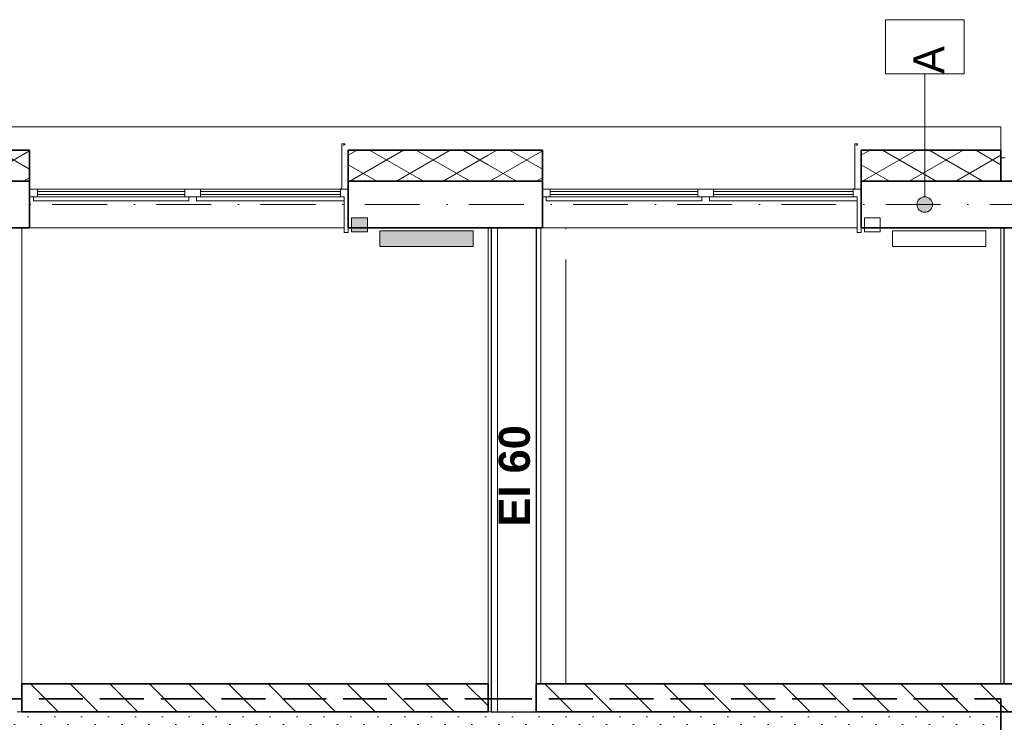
# Model space of a CAD drawing. Header units: millimetres. Extents: x -8078 to 241103, y -4319 to 602442.
# Tile 49 of 148: x 28036 to 34372, y 292062 to 296584. Entities that reach past the tile are written whole.
import ezdxf

# ---------------------------------------------------------------- set-up
doc = ezdxf.new("R2010")
doc.units = ezdxf.units.MM
doc.header["$MEASUREMENT"] = 0
doc.set_wipeout_variables(frame=1)
for name, pattern in [('Krawędzie ukryte', [3.912222, 2.822222, -1.09]), ('Kropki i Kreski', [6.702778, 3.527778, -1.763889, 0, -1.411111]), ('Wipeout_Contour', [1000, 0, -1000])]:
    doc.linetypes.add(name, pattern=pattern)
for name, color, linetype in [('#podkład', 252, 'Continuous'), ('- A - ocieplenie', 7, 'Continuous'), ('2D - Rysunki i Obrazki', 7, 'Continuous'), ('Konstrukcja - Siatka mod', 7, 'Continuous'), ('Konstrukcja - Stropy', 7, 'Continuous'), ('Konstrukcja - Ściany działowe', 7, 'Continuous'), ('Konstrukcja - Ściany nośne wew..P', 7, 'Continuous'), ('Konstrukcja - Ściany zewnętrzne', 7, 'Continuous'), ('Opisy - Etykiety', 7, 'Continuous'), ('Opisy - Tekst', 7, 'Continuous')]:
    doc.layers.add(name, color=color, linetype=linetype)
doc.styles.add('STYL_AUTOMATYCZNY_12', font='txt')
doc.styles.add('STYL_AUTOMATYCZNY_5', font='arial.ttf')
pattern_1 = [(150, (-1702.6, 957497.23), (-75, -129.90381), []), (210, (-1702.6, 957497.23), (-75, 129.90381), [])]
pattern_2 = [(90, (-1702.6, 957497.23), (-173.20508, 1e-14), [0, -100]), (90, (-1789.2, 957547.23), (-173.20508, 1e-14), [0, -100])]
pattern_3 = [(135, (-1702.6, 957497.23), (-127.27922, -127.27922), [])]

# ---------------------------------------------------------------- blocks, each defined once
blk = doc.blocks.new('qqe433333')
at = {"layer": '2D - Rysunki i Obrazki', "linetype": 'Continuous', "lineweight": 35}
blk.add_hatch(color=252, dxfattribs=at).paths.add_polyline_path([(-9118.7, 681143.8), (-9118.7, 681234.9), (-9220.6, 681234.9), (-9220.6, 681143.8)])
at = {"layer": '2D - Rysunki i Obrazki', "linetype": 'Continuous', "lineweight": 18}
blk.add_hatch(color=252, dxfattribs=at).paths.add_polyline_path([(-8439, 681049.5), (-8439, 681149.5), (-9039, 681149.5), (-9039, 681049.5)])
at = {"layer": 'Konstrukcja - Ściany działowe', "linetype": 'Continuous', "lineweight": 13}
h = blk.add_hatch(dxfattribs=at)
h.set_pattern_fill('Bloczki_ceramiczne_0008', color=252, angle=90, style=0, pattern_type=2)
h.set_pattern_definition(pattern_3)
h.paths.add_polyline_path([(-11342.6, 678235.5), (-11342.6, 678055.5), (-8342.6, 678055.5), (-8342.6, 678235.5)])
h = blk.add_hatch(dxfattribs=at)
h.set_pattern_fill('Bloczki_ceramiczne_0008', color=252, angle=90, style=0, pattern_type=2)
h.set_pattern_definition(pattern_3)
h.paths.add_polyline_path([(-5042.6, 678235.5), (-8032.6, 678235.5), (-8032.6, 678055.5), (-5042.6, 678055.5)])
h = blk.add_hatch(dxfattribs=at)
h.set_pattern_fill('Bloczki_ceramiczne_0008', color=252, angle=90, style=0, pattern_type=2)
h.set_pattern_definition(pattern_3)
h.paths.add_polyline_path([(-5042.6, 678235.5), (-5042.6, 678055.5), (-3802.6, 678055.5), (-3802.6, 678235.5)])
at = {"layer": 'Konstrukcja - Ściany nośne wew..P', "linetype": 'Continuous', "lineweight": 15}
h = blk.add_hatch(dxfattribs=at)
h.set_pattern_fill('Tynk_0008', color=252, angle=90, style=0, pattern_type=2)
h.set_pattern_definition(pattern_2)
h.paths.add_polyline_path([(-11642.6, 678055.5), (-11642.6, 677839.5), (-8342.6, 677839.5), (-8342.6, 678055.5)])
h = blk.add_hatch(dxfattribs=at)
h.set_pattern_fill('Tynk_0008', color=252, angle=90, style=0, pattern_type=2)
h.set_pattern_definition(pattern_2)
h.paths.add_polyline_path([(-8342.6, 678055.5), (-8342.6, 677839.5), (-5042.6, 677839.5), (-5042.6, 678055.5)])
at = {"layer": 'Opisy - Etykiety', "linetype": 'Continuous', "lineweight": 13}
blk.add_hatch(color=252, dxfattribs=at).paths.add_polyline_path([(-5532.6, 681269.5), (-5513.5, 681273.3), (-5497.2, 681284.1), (-5486.4, 681300.4), (-5482.6, 681319.5), (-5486.4, 681338.6), (-5497.2, 681354.8), (-5513.5, 681365.7), (-5532.6, 681369.5), (-5551.7, 681365.7), (-5568, 681354.8), (-5578.8, 681338.6), (-5582.6, 681319.5), (-5578.8, 681300.4), (-5568, 681284.1), (-5551.7, 681273.3)])
at = {"layer": '2D - Rysunki i Obrazki', "color": 252, "linetype": 'Continuous', "lineweight": 13, "ltscale": 100, "flags": 128}
for points in [[(-9118.7, 681143.8), (-9220.6, 681143.8), (-9220.6, 681234.9), (-9118.7, 681234.9)], [(-5818.7, 681143.8), (-5920.6, 681143.8), (-5920.6, 681234.9), (-5818.7, 681234.9)], [(-8439, 681049.5), (-9039, 681049.5), (-9039, 681149.5), (-8439, 681149.5)], [(-5139, 681049.5), (-5739, 681049.5), (-5739, 681149.5), (-5139, 681149.5)]]:
    blk.add_lwpolyline(points, close=True, dxfattribs=at)
at = {"layer": 'Konstrukcja - Siatka mod', "color": 252, "linetype": 'Kropki i Kreski', "lineweight": 13, "ltscale": 100}
blk.add_line((-21202.6, 681319.5), (2797.4, 681319.5), dxfattribs=at)
at = {"layer": 'Konstrukcja - Stropy', "color": 252, "linetype": 'Continuous', "lineweight": 13, "ltscale": 100}
for p, q in [((-11342.6, 681169.5), (-11342.6, 678235.5)), ((-8342.6, 681169.5), (-8342.6, 678235.5)), ((-8282.6, 681169.5), (-8282.6, 678055.5)), ((-8002.6, 681169.5), (-8002.6, 678235.5)), ((-5042.6, 681169.5), (-5042.6, 678235.5)), ((-11372.6, 678055.5), (-11342.6, 678055.5)), ((-8342.6, 678055.5), (-8322.6, 678055.5))]:
    blk.add_line(p, q, dxfattribs=at)
at = {"layer": 'Konstrukcja - Stropy', "color": 252, "linetype": 'Continuous', "lineweight": 25, "ltscale": 100}
for p, q in [((-8322.6, 681169.5), (-8322.6, 678055.5)), ((-8032.6, 681169.5), (-8032.6, 678235.5)), ((-5022.6, 681169.5), (-5022.6, 678235.5))]:
    blk.add_line(p, q, dxfattribs=at)
at = {"layer": 'Konstrukcja - Stropy', "color": 252, "linetype": 'Continuous', "lineweight": 25, "ltscale": 100, "flags": 128}
blk.add_lwpolyline([(-8322.6, 678055.5), (-8282.6, 678055.5), (-8032.6, 678055.5)], dxfattribs=at)
at = {"layer": 'Konstrukcja - Ściany działowe', "color": 252, "linetype": 'Continuous', "lineweight": 13, "ltscale": 100}
for p, q in [((-7842.6, 681160.2), (-7842.6, 681169.5)), ((-7842.6, 678235.5), (-7842.6, 680965.2))]:
    blk.add_line(p, q, dxfattribs=at)
at = {"layer": 'Konstrukcja - Ściany działowe', "color": 252, "linetype": 'Continuous', "lineweight": 35, "ltscale": 100}
for p, q in [((-11342.6, 678235.5), (-11342.6, 678055.5)), ((-11342.6, 678235.5), (-8342.6, 678235.5)), ((-8342.6, 678235.5), (-8342.6, 678055.5)), ((-8032.6, 678235.5), (-8032.6, 678055.5)), ((-8032.6, 678235.5), (-8002.6, 678235.5)), ((-8002.6, 678235.5), (-5042.6, 678235.5)), ((-11342.6, 678055.5), (-8342.6, 678055.5)), ((-8032.6, 678055.5), (-5042.6, 678055.5)), ((-5042.6, 678055.5), (-3802.6, 678055.5))]:
    blk.add_line(p, q, dxfattribs=at)
at = {"layer": 'Konstrukcja - Ściany działowe', "color": 252, "linetype": 'Continuous', "lineweight": 35, "ltscale": 100, "flags": 128}
blk.add_lwpolyline([(-5042.6, 678235.5), (-5022.6, 678235.5), (-4982.6, 678235.5), (-4732.6, 678235.5), (-4702.6, 678235.5)], dxfattribs=at)
at = {"layer": 'Konstrukcja - Ściany nośne wew..P', "color": 252, "linetype": 'Krawędzie ukryte', "lineweight": 35, "ltscale": 100}
for p, q in [((-11622.6, 678139.5), (-8342.6, 678139.5)), ((-8342.6, 678139.5), (-5042.6, 678139.5)), ((-5042.6, 678139.5), (-5042.6, 677839.5))]:
    blk.add_line(p, q, dxfattribs=at)
at = {"layer": 'Konstrukcja - Ściany zewnętrzne', "color": 252, "linetype": 'Continuous', "lineweight": 13, "ltscale": 100}
for p, q in [((-5014.2, 681619.5), (-5042.6, 681619.5)), ((-11217.6, 681344.5), (-10317.6, 681344.5)), ((-10167.6, 681344.5), (-9317.6, 681344.5)), ((-9317.6, 681344.5), (-9267.6, 681344.5)), ((-9292.6, 681369.5), (-9267.6, 681369.5)), ((-9267.6, 681369.5), (-9267.6, 681139.5)), ((-7917.6, 681344.5), (-7017.6, 681344.5)), ((-6867.6, 681344.5), (-6017.6, 681344.5)), ((-6017.6, 681344.5), (-5967.6, 681344.5)), ((-5992.6, 681369.5), (-5967.6, 681369.5)), ((-5967.6, 681369.5), (-5967.6, 681139.5)), ((-9242.6, 681169.5), (-9242.6, 681139.5)), ((-5942.6, 681169.5), (-5942.6, 681139.5)), ((-9267.6, 681139.5), (-9242.6, 681139.5)), ((-5967.6, 681139.5), (-5942.6, 681139.5))]:
    blk.add_line(p, q, dxfattribs=at)
at = {"layer": 'Konstrukcja - Ściany zewnętrzne', "color": 252, "linetype": 'Continuous', "lineweight": 35, "ltscale": 100}
for p, q in [((-5042.6, 681469.5), (-4802.6, 681469.5)), ((-11342.6, 681169.5), (-11292.6, 681169.5)), ((-9242.6, 681169.5), (-8342.6, 681169.5)), ((-8002.6, 681169.5), (-7992.6, 681169.5)), ((-5942.6, 681169.5), (-5042.6, 681169.5))]:
    blk.add_line(p, q, dxfattribs=at)
at = {"layer": 'Konstrukcja - Ściany zewnętrzne', "color": 252, "linetype": 'Continuous', "lineweight": 20, "ltscale": 100}
for p, q in [((-9267.6, 681169.5), (-11292.6, 681169.5)), ((-5967.6, 681169.5), (-7992.6, 681169.5))]:
    blk.add_line(p, q, dxfattribs=at)
at = {"layer": 'Konstrukcja - Ściany zewnętrzne', "color": 252, "linetype": 'Continuous', "lineweight": 35, "ltscale": 100, "flags": 128}
for points in [[(-11682.6, 681169.5), (-11662.6, 681169.5), (-11622.6, 681169.5), (-11372.6, 681169.5), (-11342.6, 681169.5)], [(-8342.6, 681169.5), (-8322.6, 681169.5), (-8282.6, 681169.5), (-8032.6, 681169.5), (-8002.6, 681169.5)], [(-5042.6, 681169.5), (-5022.6, 681169.5), (-4982.6, 681169.5), (-4732.6, 681169.5), (-4702.6, 681169.5)]]:
    blk.add_lwpolyline(points, dxfattribs=at)
at = {"layer": 'Opisy - Etykiety', "color": 252, "linetype": 'Continuous', "lineweight": 13, "ltscale": 100}
for p, q in [((-5279.6, 682509.2), (-5785.6, 682509.2)), ((-5785.6, 682509.2), (-5785.6, 682160.6)), ((-5279.6, 682160.6), (-5279.6, 682509.2)), ((-5785.6, 682160.6), (-5279.6, 682160.6)), ((-5532.6, 681369.5), (-5532.6, 681590))]:
    blk.add_line(p, q, dxfattribs=at)
blk.add_circle((-5532.6, 681319.5), 50, dxfattribs=at)
at = {"layer": 'Opisy - Etykiety', "color": 252, "linetype": 'Continuous', "lineweight": 13, "insert": (-5506.6, 682160.6), "char_height": 200.007, "attachment_point": 4, "rotation": 90, "style": 'STYL_AUTOMATYCZNY_5'}
blk.add_mtext('\\A1;{\\pql;\\fGeneva|b0|i0|c0|p0;\\W1.000000;A}', dxfattribs=at)
at = {"layer": 'Opisy - Tekst', "color": 252, "linetype": 'Continuous', "lineweight": 13, "insert": (-8273.5, 679247.6), "char_height": 200, "attachment_point": 1, "rotation": 90, "style": 'STYL_AUTOMATYCZNY_12'}
blk.add_mtext('\\A1;{\\pql;\\fHelvetica|b1|i0|c238|p0;\\W1.000000;EI 60}', dxfattribs=at)
at = {"color": 252, "linetype": 'Wipeout_Contour', "lineweight": 0, "ltscale": 1895120.118506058}
blk.add_wipeout([(-5042.6, 681819.5), (-8342.6, 681819.5), (-8342.6, 681669.5), (-5042.6, 681669.5)], dxfattribs=at).dxf.layer = '- A - ocieplenie'
at = {"color": 252, "linetype": 'Wipeout_Contour', "lineweight": 0, "ltscale": 1908664.905065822}
blk.add_wipeout([(-11292.6, 681419.5), (-9242.6, 681419.5), (-9242.6, 681469.5), (-11292.6, 681469.5)], dxfattribs=at).dxf.layer = '- A - ocieplenie'
at = {"color": 252, "linetype": 'Wipeout_Contour', "lineweight": 0, "ltscale": 1912512.866527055}
blk.add_wipeout([(-11292.6, 681369.5), (-11292.6, 681369.4), (-11267.6, 681369.4), (-11267.6, 681369.5)], dxfattribs=at).dxf.layer = '- A - ocieplenie'
at = {"color": 252, "linetype": 'Wipeout_Contour', "lineweight": 0, "ltscale": 1908493.079910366}
blk.add_wipeout([(-10217.6, 681369.4), (-10217.6, 681369.5), (-10267.6, 681369.5), (-10267.6, 681369.4)], dxfattribs=at).dxf.layer = '- A - ocieplenie'
at = {"color": 252, "linetype": 'Wipeout_Contour', "lineweight": 0, "ltscale": 1899728.980885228}
blk.add_wipeout([(-7992.6, 681369.5), (-7992.6, 681369.4), (-7967.6, 681369.4), (-7967.6, 681369.5)], dxfattribs=at).dxf.layer = '- A - ocieplenie'
at = {"color": 252, "linetype": 'Wipeout_Contour', "lineweight": 0, "ltscale": 1895710.983282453}
blk.add_wipeout([(-6917.6, 681369.4), (-6917.6, 681369.5), (-6967.6, 681369.5), (-6967.6, 681369.4)], dxfattribs=at).dxf.layer = '- A - ocieplenie'
at = {"layer": '- A - ocieplenie', "color": 252, "linetype": 'Continuous', "lineweight": 20, "ltscale": 100}
for p, q in [((-5042.6, 681669.5), (-5042.6, 681819.5)), ((-11292.6, 681369.4), (-11267.6, 681369.4)), ((-10267.6, 681369.4), (-10217.6, 681369.4)), ((-7992.6, 681369.4), (-7967.6, 681369.4)), ((-6967.6, 681369.4), (-6917.6, 681369.4))]:
    blk.add_line(p, q, dxfattribs=at)
at = {"layer": '- A - ocieplenie', "color": 252, "linetype": 'Continuous', "lineweight": 35, "ltscale": 100}
blk.add_line((-5042.6, 681669.5), (-5042.6, 681469.5), dxfattribs=at)
at = {"layer": 'Konstrukcja - Ściany zewnętrzne', "color": 252, "linetype": 'Continuous', "lineweight": 13, "ltscale": 100}
for p, q in [((-5962.6, 681709.5), (-5982.6, 681709.5)), ((-11292.6, 681419.5), (-11242.6, 681419.5)), ((-11242.6, 681419.5), (-10292.6, 681419.5)), ((-11242.6, 681419.5), (-11242.6, 681369.5)), ((-10292.6, 681404.5), (-11242.6, 681404.5)), ((-10292.6, 681419.5), (-10292.6, 681369.5)), ((-10292.6, 681419.5), (-10192.6, 681419.5)), ((-10192.6, 681419.5), (-9292.6, 681419.5)), ((-10192.6, 681419.5), (-10192.6, 681369.5)), ((-9292.6, 681404.5), (-10192.6, 681404.5)), ((-9282.6, 681420.5), (-9292.6, 681420.5)), ((-9292.6, 681419.5), (-9292.6, 681369.5)), ((-9292.6, 681419.5), (-9242.6, 681419.5)), ((-11292.6, 681369.5), (-11242.6, 681369.5)), ((-11267.6, 681369.5), (-11267.6, 681344.5)), ((-11267.6, 681344.5), (-11217.6, 681344.5)), ((-11242.6, 681384.5), (-10292.6, 681384.5)), ((-11242.6, 681369.5), (-10292.6, 681369.5)), ((-10317.6, 681344.5), (-10267.6, 681344.5)), ((-10292.6, 681369.5), (-10192.6, 681369.5)), ((-10267.6, 681369.5), (-10267.6, 681344.5)), ((-10217.6, 681369.5), (-10217.6, 681344.5)), ((-10217.6, 681344.5), (-10167.6, 681344.5)), ((-10192.6, 681384.5), (-9292.6, 681384.5)), ((-10192.6, 681369.5), (-9292.6, 681369.5)), ((-7992.6, 681369.5), (-7942.6, 681369.5)), ((-7967.6, 681369.5), (-7967.6, 681344.5)), ((-7967.6, 681344.5), (-7917.6, 681344.5)), ((-7942.6, 681384.5), (-6992.6, 681384.5)), ((-7942.6, 681369.5), (-6992.6, 681369.5)), ((-7017.6, 681344.5), (-6967.6, 681344.5)), ((-6992.6, 681369.5), (-6892.6, 681369.5)), ((-6967.6, 681369.5), (-6967.6, 681344.5)), ((-6917.6, 681369.5), (-6917.6, 681344.5)), ((-6917.6, 681344.5), (-6867.6, 681344.5)), ((-6892.6, 681384.5), (-5992.6, 681384.5)), ((-6892.6, 681369.5), (-5992.6, 681369.5))]:
    blk.add_line(p, q, dxfattribs=at)
at = {"layer": 'Opisy - Etykiety', "color": 252, "linetype": 'Continuous', "lineweight": 13, "ltscale": 100}
blk.add_line((-5532.6, 681590), (-5532.6, 682160.6), dxfattribs=at)
at = {"color": 252, "linetype": 'Wipeout_Contour', "lineweight": 0, "ltscale": 1896008.677784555}
blk.add_wipeout([(-7992.6, 681469.5), (-5942.6, 681469.5), (-5942.6, 681669.5), (-7992.6, 681669.5)], dxfattribs=at).dxf.layer = '- A - ocieplenie'
at = {"color": 252, "linetype": 'Wipeout_Contour', "lineweight": 0, "ltscale": 1908764.536406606}
blk.add_wipeout([(-11292.6, 681469.5), (-9242.6, 681469.5), (-9242.6, 681619.5), (-11292.6, 681619.5)], dxfattribs=at).dxf.layer = '- A - ocieplenie'
at = {"layer": '- A - ocieplenie', "linetype": 'Continuous', "lineweight": 15}
h = blk.add_hatch(dxfattribs=at)
h.set_pattern_fill('Izolacja_miękka_0008', color=252, angle=90, style=0, pattern_type=2)
h.set_pattern_definition(pattern_1)
h.paths.add_polyline_path([(-7992.6, 681669.5), (-8342.6, 681669.5), (-8342.6, 681469.5), (-7992.6, 681469.5)])
h = blk.add_hatch(dxfattribs=at)
h.set_pattern_fill('Izolacja_miękka_0008', color=252, angle=90, style=0, pattern_type=2)
h.set_pattern_definition(pattern_1)
h.paths.add_polyline_path([(-5042.6, 681669.5), (-5942.6, 681669.5), (-5942.6, 681469.5), (-5042.6, 681469.5)])
at = {"layer": '- A - ocieplenie', "color": 252, "linetype": 'Continuous', "lineweight": 35, "ltscale": 100}
blk.add_line((-5942.6, 681669.5), (-5042.6, 681669.5), dxfattribs=at)
at = {"layer": 'Konstrukcja - Ściany zewnętrzne', "color": 252, "linetype": 'Continuous', "lineweight": 13, "ltscale": 100}
blk.add_line((-5972.6, 681699.5), (-5962.6, 681709.5), dxfattribs=at)
at = {"layer": 'Konstrukcja - Ściany zewnętrzne', "color": 252, "linetype": 'Continuous', "lineweight": 35, "ltscale": 100}
for p, q in [((-11682.6, 681469.5), (-11292.6, 681469.5)), ((-9242.6, 681469.5), (-8342.6, 681469.5))]:
    blk.add_line(p, q, dxfattribs=at)
at = {"layer": 'Konstrukcja - Ściany zewnętrzne', "color": 252, "linetype": 'Continuous', "lineweight": 35, "ltscale": 100, "flags": 128}
for points in [[(-11292.6, 681469.5), (-11292.6, 681419.5), (-11292.6, 681369.5), (-11292.6, 681169.5)], [(-9242.6, 681469.5), (-9242.6, 681419.5), (-9242.6, 681369.5), (-9242.6, 681169.5)]]:
    blk.add_lwpolyline(points, dxfattribs=at)
at = {"color": 252, "linetype": 'Wipeout_Contour', "lineweight": 0, "ltscale": 1907899.245460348}
blk.add_wipeout([(-8342.6, 681819.5), (-11642.6, 681819.5), (-11642.6, 681669.5), (-8342.6, 681669.5)], dxfattribs=at).dxf.layer = '- A - ocieplenie'
at = {"color": 252, "linetype": 'Wipeout_Contour', "lineweight": 0, "ltscale": 1895883.274393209}
blk.add_wipeout([(-7992.6, 681419.5), (-5942.6, 681419.5), (-5942.6, 681469.5), (-7992.6, 681469.5)], dxfattribs=at).dxf.layer = '- A - ocieplenie'
at = {"layer": '- A - ocieplenie', "color": 252, "linetype": 'Continuous', "lineweight": 20, "ltscale": 100}
for p, q in [((-11642.6, 681819.5), (-8342.6, 681819.5)), ((-8342.6, 681819.5), (-5042.6, 681819.5))]:
    blk.add_line(p, q, dxfattribs=at)
at = {"layer": '- A - ocieplenie', "color": 252, "linetype": 'Continuous', "lineweight": 35, "ltscale": 100}
for p, q in [((-8342.6, 681669.5), (-7992.6, 681669.5)), ((-7992.6, 681669.5), (-7992.6, 681469.5)), ((-5942.6, 681669.5), (-5942.6, 681469.5)), ((-8342.6, 681469.5), (-7992.6, 681469.5)), ((-5942.6, 681469.5), (-5042.6, 681469.5))]:
    blk.add_line(p, q, dxfattribs=at)
at = {"layer": 'Konstrukcja - Ściany zewnętrzne', "color": 252, "linetype": 'Continuous', "lineweight": 13, "ltscale": 100}
for p, q in [((-9262.6, 681709.5), (-9282.6, 681709.5)), ((-5982.6, 681709.5), (-5982.6, 681420.5)), ((-7992.6, 681419.5), (-7942.6, 681419.5)), ((-7942.6, 681419.5), (-6992.6, 681419.5)), ((-7942.6, 681419.5), (-7942.6, 681369.5)), ((-6992.6, 681404.5), (-7942.6, 681404.5)), ((-6992.6, 681419.5), (-6992.6, 681369.5)), ((-6992.6, 681419.5), (-6892.6, 681419.5)), ((-6892.6, 681419.5), (-5992.6, 681419.5)), ((-6892.6, 681419.5), (-6892.6, 681369.5)), ((-5992.6, 681404.5), (-6892.6, 681404.5)), ((-5982.6, 681420.5), (-5992.6, 681420.5)), ((-5992.6, 681419.5), (-5992.6, 681369.5)), ((-5992.6, 681419.5), (-5942.6, 681419.5))]:
    blk.add_line(p, q, dxfattribs=at)
at = {"layer": 'Konstrukcja - Ściany zewnętrzne', "color": 252, "linetype": 'Continuous', "lineweight": 35, "ltscale": 100, "flags": 128}
for points in [[(-7992.6, 681469.5), (-7992.6, 681419.5), (-7992.6, 681369.5), (-7992.6, 681169.5)], [(-5942.6, 681469.5), (-5942.6, 681419.5), (-5942.6, 681369.5), (-5942.6, 681169.5)]]:
    blk.add_lwpolyline(points, dxfattribs=at)
at = {"color": 252, "linetype": 'Wipeout_Contour', "lineweight": 0, "ltscale": 1908864.207127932}
blk.add_wipeout([(-11292.6, 681619.5), (-9242.6, 681619.5), (-9242.6, 681669.5), (-11292.6, 681669.5)], dxfattribs=at).dxf.layer = '- A - ocieplenie'
at = {"layer": '- A - ocieplenie', "linetype": 'Continuous', "lineweight": 15}
h = blk.add_hatch(dxfattribs=at)
h.set_pattern_fill('Izolacja_miękka_0008', color=252, angle=90, style=0, pattern_type=2)
h.set_pattern_definition(pattern_1)
h.paths.add_polyline_path([(-11682.6, 681469.5), (-11292.6, 681469.5), (-11292.6, 681619.5), (-11292.6, 681669.5), (-11682.6, 681669.5)])
h = blk.add_hatch(dxfattribs=at)
h.set_pattern_fill('Izolacja_miękka_0008', color=252, angle=90, style=0, pattern_type=2)
h.set_pattern_definition(pattern_1)
h.paths.add_polyline_path([(-8342.6, 681469.5), (-8342.6, 681669.5), (-9242.6, 681669.5), (-9242.6, 681619.5), (-9242.6, 681469.5)])
at = {"layer": '- A - ocieplenie', "color": 252, "linetype": 'Continuous', "lineweight": 35, "ltscale": 100}
for p, q in [((-11682.6, 681669.5), (-11292.6, 681669.5)), ((-9242.6, 681669.5), (-8342.6, 681669.5))]:
    blk.add_line(p, q, dxfattribs=at)
at = {"layer": '- A - ocieplenie', "color": 252, "linetype": 'Continuous', "lineweight": 35, "ltscale": 100, "flags": 128}
for points in [[(-11292.6, 681669.5), (-11292.6, 681619.5), (-11292.6, 681469.5)], [(-9242.6, 681669.5), (-9242.6, 681619.5), (-9242.6, 681469.5)]]:
    blk.add_lwpolyline(points, dxfattribs=at)
at = {"layer": 'Konstrukcja - Ściany zewnętrzne', "color": 252, "linetype": 'Continuous', "lineweight": 13, "ltscale": 100}
for p, q in [((-9282.6, 681709.5), (-9282.6, 681420.5)), ((-9272.6, 681699.5), (-9262.6, 681709.5))]:
    blk.add_line(p, q, dxfattribs=at)

msp = doc.modelspace()

# ---------------------------------------------------------------- block references
at = {"layer": '#podkład'}
msp.add_blockref('qqe433333', (39392.7, -385925.5), dxfattribs=at)

doc.saveas('drawing.dxf')
